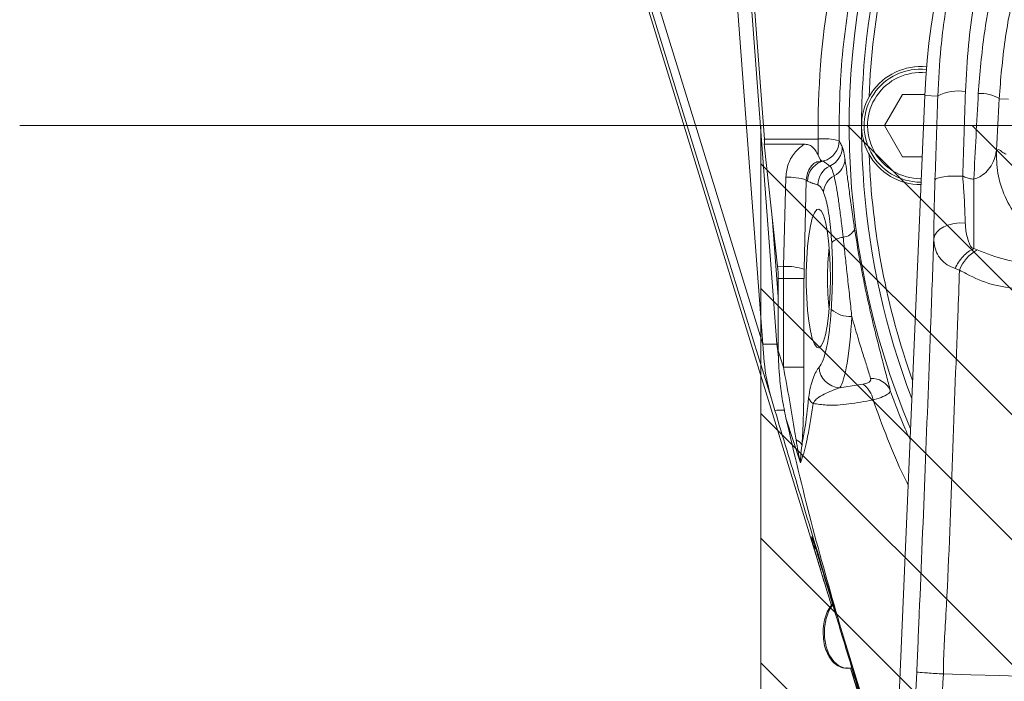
# Model space of a CAD drawing. Header units: millimetres. Extents: x 0 to 8410, y 0 to 5940.
# Tile 164 of 179: x 6705 to 6847, y 3998 to 4093. Entities that reach past the tile are written whole.
import ezdxf

# ---------------------------------------------------------------- set-up
doc = ezdxf.new("R2010")
doc.units = ezdxf.units.MM
doc.header["$LTSCALE"] = 10
doc.linetypes.add('CENTERX2', pattern=[20.32, 12.7, -2.54, 2.54, -2.54])

msp = doc.modelspace()

# ---------------------------------------------------------------- hatches: boundary and pattern name
at = {"linetype": 'Continuous'}
h = msp.add_hatch(dxfattribs=at)
h.set_pattern_fill('ANSI31', color=8, scale=4, angle=90, style=0)
h.paths.add_polyline_path([(6811.73, 4077.87), (6811.73, 3177.87), (7061.73, 3177.87), (7061.73, 4077.87)], flags=0)

# ---------------------------------------------------------------- linework, layer by layer
at = {"color": 7, "linetype": 'Continuous', "lineweight": 0}
for p, q in [((6780.63, 4143.2), (6821.88, 4008.76)), ((6804.78, 4142.51), (6812.01, 4046.41)), ((6808.9, 4120.18), (6812.23, 4075.94)), ((6835.33, 4082.21), (6821.93, 3769.37)), ((6829.54, 4077.87), (6832.14, 4082.37)), ((6832.14, 4082.37), (6835.33, 4082.37)), ((6811.73, 4077.87), (7061.73, 4077.87)), ((6811.73, 4077.87), (6811.73, 3177.87)), ((6832.14, 4073.37), (6829.54, 4077.87)), ((6812.21, 4075.22), (6814.13, 4057.61)), ((6819.99, 4073.55), (6820.29, 4072.96)), ((6834.95, 4073.37), (6832.14, 4073.37)), ((6814.22, 4055.87), (6814.22, 4045.45)), ((6812.01, 4046.41), (6812.01, 4046.39)), ((6813.74, 4036.87), (6813.25, 4038.51)), ((6830.63, 3981.05), (6823.06, 4006.13)), ((6824.02, 3999.76), (6824.84, 3999.76)), ((6824.64, 3999.76), (6830.79, 3979.72)), ((6838, 3998.92), (6838, 3998.92))]:
    msp.add_line(p, q, dxfattribs=at)
at = {"color": 8, "linetype": 'Continuous', "lineweight": 0}
for p, q in [((6814.04, 4046.41), (6806.81, 4142.51)), ((6837.19, 4082.13), (6835.33, 4082.21)), ((6846.03, 4081.75), (6847.38, 4081.7)), ((6812.23, 4075.94), (6819.99, 4075.94)), ((6819.99, 4073.55), (6819.99, 4075.94)), ((6820.71, 4072.75), (6820.36, 4072.65)), ((6815, 4057.59), (6815.32, 4070.45)), ((6818.27, 4070.03), (6817.95, 4057.18)), ((6813.36, 4064.67), (6814.22, 4053.21)), ((6842.39, 4060.16), (6842.85, 4059.98)), ((6814.13, 4057.61), (6815, 4057.59)), ((6840.33, 4057.07), (6839.7, 4057.29)), ((6814.22, 4055.87), (6814.98, 4055.87)), ((6814.98, 4055.87), (6817.93, 4055.87)), ((6814.98, 4043.09), (6814.98, 4055.87)), ((6817.93, 4055.87), (6817.93, 4043.09)), ((6814.26, 4044.68), (6814.04, 4046.41)), ((6814.98, 4043.09), (6817.93, 4043.09)), ((6823.07, 4040.13), (6826.39, 4040.64)), ((6817.42, 4029.33), (6815.34, 4035.74)), ((6819.12, 4018.48), (6819.04, 4018.71)), ((6830.62, 3981.43), (6823.06, 4006.13))]:
    msp.add_line(p, q, dxfattribs=at)
at = {"color": 7, "linetype": 'CENTERX2', "lineweight": 0}
msp.add_line((6705.01, 4077.87), (7227.88, 4077.87), dxfattribs=at)
at = {"color": 8, "linetype": 'Continuous', "lineweight": 0, "flags": 128}
for points in [[(6796.79, 4095.78), (6804.31, 4071.39), (6812.01, 4046.41)], [(6813.25, 4038.51), (6811.49, 4044.23), (6804.44, 4067.09), (6795.65, 4095.59)], [(6841.16, 4063.83), (6840.34, 4063.85), (6839.54, 4063.76), (6838.77, 4063.58), (6838.09, 4063.31), (6837.51, 4062.97), (6837.07, 4062.55), (6836.77, 4062.1), (6836.63, 4061.61)], [(6812.01, 4046.39), (6813.2, 4046.4), (6814.04, 4046.41)], [(6814.22, 4045.45), (6814.88, 4043.4), (6814.98, 4043.09)], [(6822.07, 4008.87), (6821.58, 4008.1), (6821.14, 4006.91), (6820.9, 4005.57), (6820.9, 4004.18), (6821.14, 4002.84), (6821.58, 4001.65), (6822.21, 4000.7), (6822.97, 4000.06), (6823.81, 3999.77), (6824.02, 3999.76)]]:
    msp.add_lwpolyline(points, dxfattribs=at)
at = {"color": 7, "linetype": 'Continuous', "lineweight": 0, "flags": 128}
for points in [[(6821.74, 4055.87), (6821.71, 4053.98), (6821.62, 4052.15), (6821.46, 4050.46), (6821.26, 4048.97), (6821.01, 4047.73), (6820.72, 4046.77), (6820.41, 4046.15), (6820.09, 4045.88), (6819.76, 4045.97), (6819.44, 4046.42), (6819.13, 4047.21), (6818.87, 4048.31), (6818.64, 4049.69), (6818.46, 4051.29), (6818.34, 4053.05), (6818.27, 4054.92), (6818.27, 4056.82), (6818.34, 4058.69), (6818.46, 4060.45), (6818.64, 4062.05), (6818.87, 4063.43), (6819.13, 4064.53), (6819.44, 4065.32), (6819.76, 4065.77), (6820.09, 4065.86), (6820.41, 4065.59), (6820.72, 4064.97), (6821.01, 4064.02), (6821.26, 4062.77), (6821.46, 4061.28), (6821.62, 4059.59), (6821.71, 4057.76), (6821.74, 4055.87)], [(6838, 3998.92), (6841.98, 3998.8), (6846.03, 3998.67), (6850.14, 3998.55), (6854.3, 3998.42), (6858.52, 3998.29), (6862.79, 3998.16), (6867.12, 3998.03), (6871.49, 3997.9)]]:
    msp.add_lwpolyline(points, dxfattribs=at)
at = {"color": 7, "linetype": 'Continuous', "lineweight": 0}
for centre, radius, start, end in [((6936.73, 4077.87), 110.5, 6.9455, 200.833), ((6936.73, 4077.87), 101.5, 3.2825, 177.5483), ((6936.73, 4077.87), 112.29, 157.8751, 202.8719), ((6936.73, 4077.87), 109.5, 159.6687, 177.8313), ((6834.73, 4077.87), 8.5, 84.2409, 270.2903), ((6834.73, 4077.87), 8.14, 84.1923, 270), ((6936.73, 4077.87), 109.5, 182.1687, 199.5854), ((6864.63, 4055.87), 43.31, 173.9991, 186.0009)]:
    msp.add_arc(centre, radius, start, end, dxfattribs=at)
at = {"color": 8, "linetype": 'Continuous', "lineweight": 0}
for centre, radius, start, end in [((6834.73, 4077.87), 7.64, 84.1022, 270), ((6840.11, 4076.69), 6.18, 79.9878, 118.1679), ((6843.47, 4077.77), 4.74, 57.2849, 95.2107), ((6820.8, 4066.96), 9.02, 76.0091, 95.1837), ((6819.98, 4075.68), 3.01, 285.9523, 0.6293), ((6820.44, 4074.79), 3, 294.1023, 1.0898), ((6821.06, 4073.15), 2.77, 295.6023, 359.3323), ((6821.48, 4069.83), 3.04, 111.7902, 179.3108), ((6822.96, 4069.31), 3.03, 115.2893, 179.594), ((6818.76, 4072.49), 1.6, 5.5632, 16.9362), ((6815.69, 4062.37), 8.08, 71.3903, 92.6193), ((6823.7, 4068.03), 2.99, 118.8406, 174.6556), ((6818.65, 4070.26), 0.448, 210.35, 242.3752), ((6823.77, 4059.23), 2.56, 94.4787, 135.8307), ((6823.35, 4063.86), 2.08, 276.1199, 334.2803), ((6845.64, 4055.02), 5.69, 119.3519, 158.8402), ((6884.94, 4055.87), 69.96, 178.5949, 180.0029), ((6815.37, 4049.52), 8.08, 71.3843, 92.6208), ((6871.03, 4055.87), 53.09, 178.5948, 180.0028), ((6824.53, 4054.33), 3.95, 227.4791, 274.1354), ((6813.92, 4053.28), 6.87, 271.0113, 272.5028), ((6823.18, 4043.2), 3.07, 182.1169, 267.9583), ((6824.53, 4037.79), 3.4, 9.8188, 56.7653), ((6827.76, 4038.63), 2.82, 23.3524, 94.6559), ((6820.07, 4039.2), 1.57, 200.1323, 238.4219), ((6816.3, 4031.13), 1.56, 30.6317, 71.2795), ((6821.12, 4018.23), 1.99, 197.0795, 221.3622)]:
    msp.add_arc(centre, radius, start, end, dxfattribs=at)
for centre, major_axis, ratio, start_param, end_param in [((6936.73, 4077.57), (0, 116.76), 0.999987, 1.22088, 1.584734), ((6812.22, 3998.04), (17.86, 416), 0.05236, 4.888689, 4.918182), ((6816.21, 3997.87), (17.86, 420), 0.051863, 4.888647, 4.918139), ((6860.86, 3997.87), (17.9, 420), 0.051987, 1.370156, 1.400028), ((6863.86, 3997.74), (17.9, 417), 0.05236, 1.370188, 1.388381), ((6819.71, 4055.87), (0, 13), 0.176327, 3.323359, 4.362485), ((6822.66, 4055.87), (0, 16), 0.143266, 3.323359, 4.362485)]:
    msp.add_ellipse(centre, major_axis=major_axis, ratio=ratio, start_param=start_param, end_param=end_param, dxfattribs=at)
at = {"color": 7, "linetype": 'Continuous', "lineweight": 0}
for centre, major_axis, ratio, start_param, end_param in [((6809.89, 4075.65), (0, 3), 0.781286, 4.567599, 4.808382), ((8516.79, 4075.65), (1775.36, -0.41), 0.001674, 3.424927, 3.436275), ((6800.05, 4055.87), (0, 15.11), 0.938259, 4.712389, 4.827845)]:
    msp.add_ellipse(centre, major_axis=major_axis, ratio=ratio, start_param=start_param, end_param=end_param, dxfattribs=at)
at = {"color": 8, "linetype": 'Continuous', "lineweight": 0}
for points, knots in [([(6837.19, 4082.13), (6837.31, 4084.46), (6837.59, 4089.75), (6838.83, 4097.9), (6840.88, 4106.52), (6843.67, 4114.9), (6847.47, 4123.69), (6852.51, 4132.73), (6858.95, 4141.78), (6866.15, 4149.86), (6873.97, 4156.92), (6882.25, 4162.99), (6891.03, 4168.14), (6900.21, 4172.32), (6909.67, 4175.51), (6918.18, 4177.52), (6923.54, 4178.23), (6925.57, 4178.5)], [0, 0, 0, 0, 0.0487916, 0.1109821, 0.1734065, 0.2358393, 0.298042, 0.3767454, 0.455674, 0.534373, 0.6064809, 0.6787702, 0.7508559, 0.8197615, 0.8888525, 0.9577349, 1, 1, 1, 1]), ([(6924.92, 4176.1), (6923.33, 4175.87), (6918.55, 4175.19), (6910.73, 4173.33), (6901.64, 4170.22), (6892.82, 4166.17), (6884.4, 4161.17), (6876.44, 4155.28), (6868.94, 4148.43), (6862.03, 4140.59), (6855.85, 4131.81), (6850.57, 4122.23), (6846.32, 4111.88), (6843.24, 4100.89), (6841.62, 4091.11), (6841.3, 4085.02), (6841.18, 4082.77)], [0, 0, 0, 0, 0.034448, 0.103526, 0.17282, 0.241925, 0.314486, 0.387254, 0.459842, 0.539331, 0.619052, 0.698548, 0.782498, 0.866712, 0.950644, 1, 1, 1, 1]), ([(6843.03, 4082.49), (6843.27, 4085.41), (6843.75, 4091.28), (6845.5, 4099.9), (6847.96, 4108.31), (6851.42, 4116.99), (6856.04, 4125.8), (6861.95, 4134.53), (6868.64, 4142.38), (6875.99, 4149.28), (6883.85, 4155.26), (6892.21, 4160.35), (6900.99, 4164.49), (6910.07, 4167.68), (6918.09, 4169.65), (6923.06, 4170.38), (6924.85, 4170.64)], [0, 0, 0, 0, 0.067252, 0.134793, 0.202347, 0.269616, 0.351167, 0.432958, 0.514507, 0.590205, 0.666101, 0.741778, 0.814271, 0.886966, 0.959435, 1, 1, 1, 1]), ([(6903.7, 4160.98), (6900.37, 4159.56), (6894.09, 4156.87), (6885.56, 4151.66), (6877.95, 4145.94), (6870.84, 4139.3), (6864.37, 4131.77), (6858.64, 4123.38), (6854.16, 4114.92), (6850.81, 4106.58), (6848.42, 4098.5), (6846.72, 4090.21), (6846.26, 4084.57), (6846.03, 4081.75)], [0, 0, 0, 0, 0.103082, 0.194749, 0.28668, 0.378372, 0.477003, 0.575927, 0.674557, 0.755756, 0.837299, 0.918825, 1, 1, 1, 1]), ([(6829.19, 4114.4), (6828.57, 4112.5), (6826.71, 4106.82), (6824.51, 4097.03), (6823.08, 4085.97), (6823.01, 4078.82), (6822.98, 4075.71)], [0, 0, 0, 0, 0.151766, 0.455606, 0.762839, 1, 1, 1, 1]), ([(6815.32, 4070.45), (6815.4, 4071.11), (6815.57, 4072.43), (6816.56, 4074.1), (6817.52, 4074.85), (6817.95, 4075.19)], [0, 0, 0, 0, 0.3543074, 0.7082862, 1, 1, 1, 1]), ([(6822.98, 4075.71), (6823.09, 4075.51), (6823.24, 4075.22), (6823.4, 4074.93), (6823.44, 4074.85)], [0, 0, 0, 0, 0.705792, 1, 1, 1, 1]), ([(6823.44, 4074.85), (6823.5, 4074.69), (6823.62, 4074.37), (6823.75, 4073.6), (6823.83, 4073.13), (6823.83, 4073.12)], [0, 0, 0, 0, 0.4843517, 0.9821077, 1, 1, 1, 1]), ([(6823.83, 4073.12), (6823.85, 4073.01), (6823.93, 4072.46), (6824.09, 4071.24), (6824.35, 4069.22), (6824.66, 4066.82), (6824.96, 4064.66), (6825.17, 4063.33), (6825.22, 4062.96)], [0, 0, 0, 0, 0.051076, 0.263479, 0.475897, 0.695797, 0.915629, 1, 1, 1, 1]), ([(6842.39, 4070.16), (6842.68, 4070.26), (6843.04, 4070.38), (6843.7, 4070.77), (6844.4, 4071.37), (6845.11, 4072.4), (6845.51, 4073.42), (6845.6, 4074.07), (6845.63, 4074.31)], [0, 0, 0, 0, 0.1363276, 0.1650794, 0.3610102, 0.5914598, 0.8498747, 1, 1, 1, 1]), ([(6845.63, 4074.31), (6845.77, 4074.37), (6846.04, 4074.5), (6846.5, 4073.99), (6846.84, 4073.84), (6847.04, 4073.75)], [0, 0, 0, 0, 0.279435, 0.559783, 1, 1, 1, 1]), ([(6860.6, 4058.69), (6859.55, 4058.76), (6857.38, 4058.9), (6854.19, 4060.01), (6851.2, 4061.85), (6848.65, 4064.42), (6846.8, 4067.54), (6845.71, 4070.92), (6845.66, 4073.21), (6845.63, 4074.31)], [0, 0, 0, 0, 0.130549, 0.270018, 0.415563, 0.563448, 0.716385, 0.863016, 1, 1, 1, 1]), ([(6820.36, 4072.65), (6820.3, 4072.65), (6820.2, 4072.66), (6820, 4072.69), (6819.81, 4072.65), (6819.6, 4072.57), (6819.28, 4072.36), (6818.82, 4071.86), (6818.37, 4071.06), (6818.3, 4070.38), (6818.27, 4070.03)], [0, 0, 0, 0, 0.110876, 0.193412, 0.243081, 0.272929, 0.358946, 0.511739, 0.755872, 1, 1, 1, 1]), ([(6820.71, 4072.75), (6820.86, 4072.63), (6821.03, 4072.5), (6821.31, 4072.3), (6821.48, 4072.18), (6821.62, 4072.08), (6821.67, 4072.05)], [0, 0, 0, 0, 0.472203, 0.548562, 0.853952, 1, 1, 1, 1]), ([(6821.67, 4072.05), (6821.68, 4072.04), (6821.77, 4071.97), (6821.96, 4071.67), (6822.15, 4071.01), (6822.26, 4070.65)], [0, 0, 0, 0, 0.044011, 0.466824, 1, 1, 1, 1]), ([(6822.26, 4070.65), (6822.35, 4070.25), (6822.54, 4069.45), (6822.81, 4067.77), (6823.09, 4065.77), (6823.34, 4063.75), (6823.5, 4062.36), (6823.57, 4061.79)], [0, 0, 0, 0, 0.209966, 0.425996, 0.635949, 0.851991, 1, 1, 1, 1]), ([(6840.79, 4070.6), (6840.28, 4070.61), (6839.28, 4070.63), (6837.99, 4070.52), (6837.05, 4070.33), (6836.88, 4070.17), (6836.8, 4070.08)], [0, 0, 0, 0, 0.25, 0.500001, 0.749998, 1, 1, 1, 1]), ([(6840.79, 4070.6), (6840.79, 4070.6), (6840.83, 4070), (6840.96, 4068.52), (6841.08, 4066.18), (6841.13, 4064.62), (6841.16, 4063.83)], [0, 0, 0, 0, 0.000016, 0.245588, 0.616632, 1, 1, 1, 1]), ([(6840.79, 4070.6), (6840.89, 4070.56), (6841.2, 4070.41), (6841.73, 4070.22), (6842.18, 4070.18), (6842.39, 4070.16)], [0, 0, 0, 0, 0.196015, 0.627303, 1, 1, 1, 1]), ([(6819.93, 4069.33), (6819.86, 4069.35), (6819.64, 4069.42), (6819.38, 4069.5), (6818.96, 4069.65), (6818.68, 4069.77), (6818.45, 4069.86)], [0, 0, 0, 0, 0.143808, 0.444458, 0.51962, 1, 1, 1, 1]), ([(6820.73, 4068.31), (6820.59, 4068.6), (6820.33, 4069.13), (6820.06, 4069.26), (6819.93, 4069.33)], [0, 0, 0, 0, 0.533679, 1, 1, 1, 1]), ([(6836.63, 4061.61), (6836.63, 4062.57), (6836.65, 4064.51), (6836.71, 4067.43), (6836.77, 4069.34), (6836.8, 4070.08)], [0, 0, 0, 0, 0.371677, 0.755664, 1, 1, 1, 1]), ([(6842.39, 4060.16), (6842.39, 4060.32), (6842.39, 4061.2), (6842.39, 4063.19), (6842.39, 4066.45), (6842.39, 4068.92), (6842.39, 4070.16)], [0, 0, 0, 0, 0.07067, 0.380449, 0.690224, 1, 1, 1, 1]), ([(6821.93, 4061.02), (6821.89, 4061.6), (6821.81, 4062.83), (6821.61, 4064.54), (6821.36, 4066.09), (6821.06, 4067.4), (6820.84, 4068), (6820.73, 4068.31)], [0, 0, 0, 0, 0.179157, 0.380641, 0.5887, 0.791355, 1, 1, 1, 1]), ([(6841.16, 4063.83), (6841.17, 4063.62), (6841.21, 4062.68), (6841.5, 4061.58), (6841.97, 4060.16), (6842.39, 4060.16), (6842.39, 4060.16)], [0, 0, 0, 0, 0.143459, 0.644968, 0.999989, 1, 1, 1, 1]), ([(6823.57, 4061.79), (6823.66, 4060.99), (6823.84, 4059.38), (6824.12, 4056.74), (6824.43, 4053.96), (6824.66, 4051.81), (6824.79, 4050.64), (6824.81, 4050.39)], [0, 0, 0, 0, 0.214359, 0.434173, 0.679604, 0.931961, 1, 1, 1, 1]), ([(6825.22, 4062.96), (6825.45, 4061.53), (6825.84, 4059.11), (6826.52, 4055.54), (6827.17, 4052.43), (6827.87, 4049.44), (6828.57, 4046.6), (6829.23, 4044.05), (6829.88, 4041.61), (6830.19, 4040.42), (6830.35, 4039.75)], [0, 0, 0, 0, 0.16032, 0.272822, 0.385335, 0.50045, 0.615575, 0.733281, 0.85098, 1, 1, 1, 1]), ([(6821.86, 4051.41), (6821.91, 4052.29), (6822.01, 4054.06), (6822.05, 4056.62), (6822.03, 4058.97), (6821.96, 4060.33), (6821.93, 4061.02)], [0, 0, 0, 0, 0.280455, 0.569075, 0.781683, 1, 1, 1, 1]), ([(6834.17, 3999.18), (6834.29, 4001.99), (6834.71, 4011.74), (6835.4, 4028.63), (6836.09, 4046.65), (6836.49, 4057.67), (6836.63, 4061.61)], [0, 0, 0, 0, 0.134346, 0.46751, 0.809453, 1, 1, 1, 1]), ([(6839.7, 4057.29), (6839.3, 4057.46), (6838.5, 4057.81), (6837.6, 4058.6), (6836.95, 4059.6), (6836.68, 4060.65), (6836.64, 4061.36), (6836.63, 4061.61)], [0, 0, 0, 0, 0.194266, 0.395995, 0.630788, 0.873337, 1, 1, 1, 1]), ([(6842.39, 4060.16), (6842.12, 4060.02), (6841.57, 4059.73), (6840.82, 4059.04), (6840.16, 4058.22), (6839.85, 4057.6), (6839.7, 4057.29)], [0, 0, 0, 0, 0.250006, 0.500015, 0.750006, 1, 1, 1, 1]), ([(6842.85, 4059.98), (6844.2, 4059.45), (6846.93, 4058.39), (6849.76, 4058.06), (6851.18, 4057.89)], [0, 0, 0, 0, 0.496378, 1, 1, 1, 1]), ([(6840.33, 4057.07), (6840.25, 4054.87), (6839.91, 4045.45), (6839.21, 4028.91), (6838.7, 4011.73), (6838, 4001.75), (6838, 3998.92), (6838, 3998.92)], [0, 0, 0, 0, 0.114223, 0.488488, 0.853095, 0.999998, 1, 1, 1, 1]), ([(6848.89, 4054.37), (6847.58, 4054.52), (6844.93, 4054.82), (6842.16, 4056.07), (6840.66, 4056.89), (6840.33, 4057.07)], [0, 0, 0, 0, 0.429193, 0.874314, 1, 1, 1, 1]), ([(6827.53, 4041.44), (6827.36, 4042.02), (6827.05, 4043.05), (6826.37, 4045.16), (6825.64, 4047.5), (6825.1, 4049.37), (6824.81, 4050.39)], [0, 0, 0, 0, 0.281445, 0.502872, 0.731006, 1, 1, 1, 1]), ([(6816.8, 4032.61), (6816.75, 4032.97), (6816.45, 4034.88), (6815.84, 4038.38), (6815.27, 4041.52), (6814.98, 4043.09)], [0, 0, 0, 0, 0.1042017, 0.5509991, 1, 1, 1, 1]), ([(6817.93, 4043.09), (6817.93, 4041.42), (6817.92, 4038.9), (6817.83, 4035.56), (6817.75, 4033.49), (6817.67, 4032.31), (6817.65, 4031.92)], [0, 0, 0, 0, 0.441195, 0.666112, 0.89072, 1, 1, 1, 1]), ([(6818.6, 4038.66), (6818.68, 4039.21), (6818.86, 4040.41), (6819.25, 4041.51), (6819.67, 4042.5), (6819.97, 4042.89), (6820.12, 4043.09)], [0, 0, 0, 0, 0.215429, 0.469112, 0.729862, 1, 1, 1, 1]), ([(6826.39, 4040.64), (6826.43, 4040.65), (6826.7, 4040.7), (6827.12, 4040.81), (6827.39, 4040.99), (6827.55, 4041.19), (6827.54, 4041.33), (6827.53, 4041.44)], [0, 0, 0, 0, 0.047603, 0.3576, 0.626989, 0.684911, 1, 1, 1, 1]), ([(6823.07, 4040.13), (6822.69, 4039.99), (6821.56, 4039.57), (6820.28, 4038.97), (6819.44, 4038.25), (6819.28, 4037.92), (6819.25, 4037.87)], [0, 0, 0, 0, 0.280559, 0.817227, 0.970062, 1, 1, 1, 1]), ([(6830.35, 4039.75), (6830.32, 4039.61), (6830.24, 4039.31), (6829.41, 4038.86), (6828.49, 4038.55), (6827.95, 4038.39), (6827.88, 4038.38)], [0, 0, 0, 0, 0.317559, 0.651458, 0.955026, 1, 1, 1, 1]), ([(6830.35, 4039.75), (6831.03, 4037.89), (6831.9, 4035.49), (6832.97, 4033.17), (6833.21, 4032.65)], [0, 0, 0, 0, 0.7764778, 1, 1, 1, 1]), ([(6819.25, 4037.87), (6819.13, 4037.04), (6818.88, 4035.39), (6818.49, 4033.24), (6818.09, 4031.42), (6817.76, 4030.22), (6817.53, 4029.58), (6817.43, 4029.37), (6817.42, 4029.33)], [0, 0, 0, 0, 0.23885, 0.477505, 0.675762, 0.873701, 0.973776, 1, 1, 1, 1]), ([(6817.65, 4031.92), (6817.77, 4032.59), (6818.15, 4034.57), (6818.42, 4037.04), (6818.6, 4038.66)], [0, 0, 0, 0, 0.340715, 1, 1, 1, 1]), ([(6827.88, 4038.38), (6826.7, 4038.16), (6824.32, 4037.72), (6821.48, 4037.52), (6819.89, 4037.77), (6819.25, 4037.87)], [0, 0, 0, 0, 0.3696977, 0.7485077, 1, 1, 1, 1]), ([(6832.93, 4026.12), (6832.73, 4026.52), (6830.75, 4030.47), (6829.24, 4034.63), (6827.88, 4038.38)], [0, 0, 0, 0, 0.100606, 1, 1, 1, 1]), ([(6815.12, 4036.89), (6815.06, 4036.89), (6814.6, 4036.88), (6814.14, 4036.88), (6813.74, 4036.87)], [0, 0, 0, 0, 0.136016, 1, 1, 1, 1]), ([(6817.42, 4029.33), (6817.41, 4029.33), (6817.17, 4030.4), (6816.99, 4031.51), (6816.8, 4032.61)], [0, 0, 0, 0, 0.004378, 1, 1, 1, 1]), ([(6817.65, 4031.92), (6817.57, 4031.32), (6817.49, 4030.56), (6817.43, 4029.74), (6817.42, 4029.46), (6817.42, 4029.33), (6817.42, 4029.33)], [0, 0, 0, 0, 0.663614, 0.82973, 0.996112, 1, 1, 1, 1]), ([(6819.22, 4017.64), (6819.2, 4017.72), (6819.13, 4018.08), (6819.08, 4018.43), (6819.04, 4018.71)], [0, 0, 0, 0, 0.232839, 1, 1, 1, 1]), ([(6819.04, 4018.71), (6819.05, 4018.69), (6819.07, 4018.66), (6819.24, 4018.18), (6819.34, 4017.87), (6819.36, 4017.79)], [0, 0, 0, 0, 0.659147, 0.915934, 1, 1, 1, 1]), ([(6824.17, 3769.28), (6825.84, 3807.59), (6829.17, 3884.22), (6832.5, 3960.86), (6834.17, 3999.18)], [0, 0, 0, 0, 0.499936, 1, 1, 1, 1]), ([(6838, 3998.92), (6837.7, 3992.26), (6836.24, 3958.96), (6833.81, 3903.99), (6830.73, 3834.02), (6828.82, 3790.68), (6827.86, 3769.02)], [0, 0, 0, 0, 0.0869017, 0.4345075, 0.7172536, 1, 1, 1, 1])]:
    msp.add_open_spline(points, degree=3, knots=knots, dxfattribs=at)
at = {"color": 7, "linetype": 'Continuous', "lineweight": 0}
for points, knots in [([(6817.95, 4075.19), (6818.16, 4075.17), (6818.58, 4075.15), (6819.12, 4074.86), (6819.56, 4074.38), (6819.82, 4073.92), (6819.95, 4073.64), (6819.99, 4073.55)], [0, 0, 0, 0, 0.207618, 0.417481, 0.595259, 0.875115, 1, 1, 1, 1]), ([(6820.29, 4072.96), (6820.36, 4072.88), (6820.43, 4072.77), (6820.55, 4072.74), (6820.61, 4072.74), (6820.65, 4072.74), (6820.67, 4072.75), (6820.7, 4072.75), (6820.73, 4072.76), (6820.76, 4072.77), (6820.78, 4072.78), (6820.8, 4072.79), (6820.8, 4072.79)], [0, 0, 0, 0, 0.575167, 0.736263, 0.816968, 0.847454, 0.87822, 0.897355, 0.91656, 0.941418, 0.985855, 1, 1, 1, 1]), ([(6820.8, 4072.79), (6820.77, 4072.78), (6820.74, 4072.76), (6820.71, 4072.75), (6820.71, 4072.75)], [0, 0, 0, 0, 0.93497, 1, 1, 1, 1]), ([(6812.01, 4046.39), (6812.13, 4044.68), (6812.33, 4041.99), (6813, 4039.45), (6813.25, 4038.51)], [0, 0, 0, 0, 0.633547, 1, 1, 1, 1]), ([(6814.22, 4045.45), (6814.27, 4044.11), (6814.36, 4041.79), (6814.77, 4038.55), (6815.15, 4036.68), (6815.34, 4035.74)], [0, 0, 0, 0, 0.4050808, 0.7012375, 1, 1, 1, 1]), ([(6813.74, 4036.87), (6814.88, 4033.08), (6817.62, 4023.98), (6820.53, 4014.3), (6822.3, 4008.43), (6822.48, 4007.85)], [0, 0, 0, 0, 0.392191, 0.940114, 1, 1, 1, 1]), ([(6815.34, 4035.74), (6816.51, 4030.73), (6818.87, 4020.71), (6821.66, 4010.99), (6823.06, 4006.13)], [0, 0, 0, 0, 0.499471, 1, 1, 1, 1]), ([(6819.14, 4018.46), (6819.16, 4018.4), (6819.21, 4018.27), (6819.31, 4017.94), (6819.36, 4017.79)], [0, 0, 0, 0, 0.5184692, 1, 1, 1, 1]), ([(6819.36, 4017.79), (6819.41, 4017.64), (6819.51, 4017.34), (6819.72, 4016.67), (6819.97, 4015.85), (6820.13, 4015.31), (6820.23, 4015)], [0, 0, 0, 0, 0.224135, 0.461286, 0.698416, 1, 1, 1, 1]), ([(6821.89, 4008.77), (6821.59, 4009.75), (6820.97, 4011.77), (6820.2, 4014.29), (6819.68, 4016.02), (6819.38, 4017.04), (6819.25, 4017.49), (6819.23, 4017.6), (6819.22, 4017.64)], [0, 0, 0, 0, 0.187127, 0.388596, 0.601113, 0.758753, 0.91659, 1, 1, 1, 1]), ([(6820.23, 4015), (6820.59, 4013.81), (6822.4, 4007.82), (6824.81, 3999.83), (6826.87, 3993.04), (6827.48, 3991.03)], [0, 0, 0, 0, 0.1497301, 0.7486499, 1, 1, 1, 1]), ([(6822.05, 4008.98), (6821.87, 4008.77), (6821.48, 4008.3), (6821.05, 4007.31), (6820.75, 4006.13), (6820.65, 4005.05), (6820.71, 4004.42), (6820.74, 4004.21)], [0, 0, 0, 0, 0.181927, 0.414183, 0.647891, 0.881367, 1, 1, 1, 1]), ([(6820.74, 4004.21), (6820.75, 4004), (6820.79, 4003.37), (6821.07, 4002.38), (6821.55, 4001.32), (6822.22, 4000.48), (6823.01, 3999.95), (6823.7, 3999.72), (6824.08, 3999.78), (6824.17, 3999.8)], [0, 0, 0, 0, 0.0847227, 0.2573866, 0.4310502, 0.6060776, 0.780844, 0.9504817, 1, 1, 1, 1]), ([(6826.68, 3993.29), (6826.53, 3993.76), (6826.23, 3994.7), (6825.65, 3996.55), (6825.13, 3998.24), (6824.78, 3999.38), (6824.66, 3999.76)], [0, 0, 0, 0, 0.300882, 0.601608, 0.867167, 1, 1, 1, 1]), ([(6838, 3998.92), (6837.18, 3998.96), (6835.54, 3999.06), (6834.51, 3999.14), (6834.22, 3999.17), (6834.18, 3999.18), (6834.17, 3999.18)], [0, 0, 0, 0, 0.393543, 0.787086, 0.944309, 1, 1, 1, 1])]:
    msp.add_open_spline(points, degree=3, knots=knots, dxfattribs=at)

doc.saveas('drawing.dxf')
